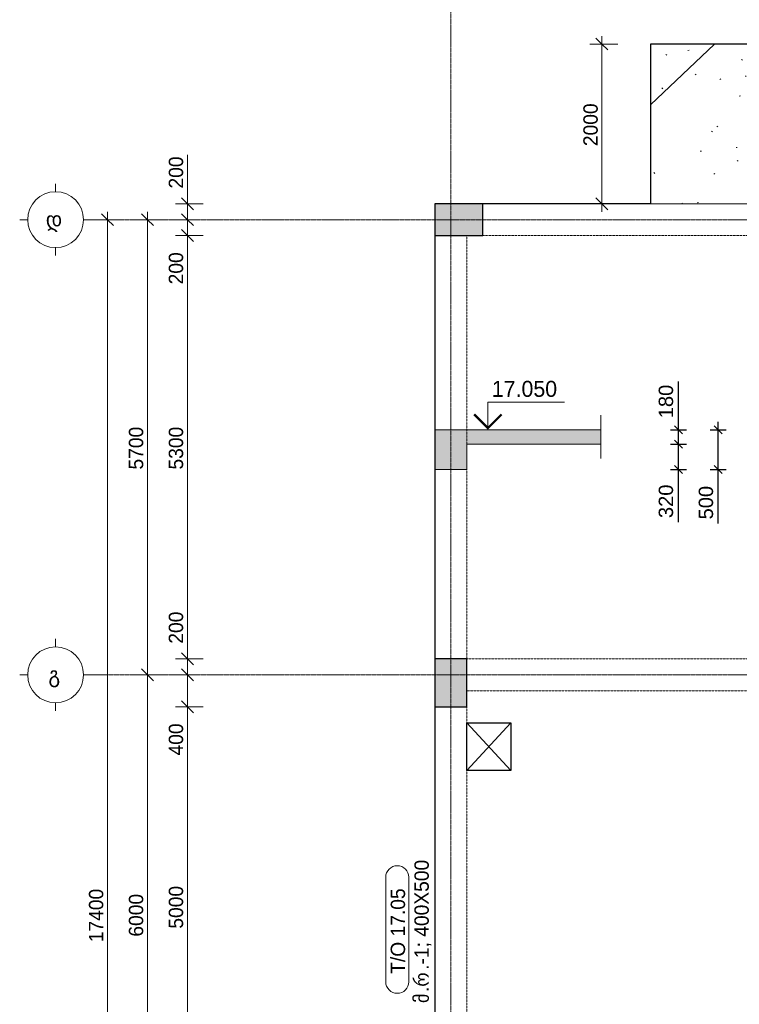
# Model space of a CAD drawing. Header units: millimetres. Extents: x -21500 to 4800, y -5900 to 33113.
# Tile 4 of 8: x -21500 to -12486, y 7574 to 19904. Entities that reach past the tile are written whole.
import ezdxf

# ---------------------------------------------------------------- set-up
doc = ezdxf.new("R2010")
doc.units = ezdxf.units.MM
for name, pattern in [('StructuralPlan-L05$0$Grid Line', [22.225, 12.7, -3.175, 3.175, -3.175]), ('StructuralPlan-L05$0$Hidden', [7.14375, 4.7625, -2.38125]), ('StructuralPlan-L05$0$Hidden 1_5', [2.2, 1.5, -0.7])]:
    doc.linetypes.add(name, pattern=pattern)
doc.layers.get('Defpoints').update_dxf_attribs({"color": 6})
for name, color, linetype, lineweight in [('S  - LINE', 7, 'Continuous', 15), ('S - DIM', 7, 'Continuous', 5), ('S - HATCH', 252, 'Continuous', 5), ('S - LINE', 7, 'Continuous', 20), ('S - TEXT', 7, 'Continuous', 9), ('StructuralPlan-L05$0$A-010-D_DIM', 7, 'Continuous', 5), ('StructuralPlan-L05$0$A-010-D_DIM-100', 7, 'Continuous', 5), ('StructuralPlan-L05$0$A-230-M_FLOOR', 7, 'Continuous', 30), ('StructuralPlan-L05$0$A-230-MH_FLOOR', 7, 'StructuralPlan-L05$0$Hidden', 15), ('StructuralPlan-L05$0$S-280-A_STRUCT_FRAME', 7, 'Continuous', 5), ('StructuralPlan-L05$0$S-280-M_COLUMN', 7, 'Continuous', 30), ('StructuralPlan-L05$0$S-280-M_COLUMN main', 7, 'Continuous', 30), ('StructuralPlan-L05$0$S-280-M_STRUCT_FRAME 4', 7, 'StructuralPlan-L05$0$Hidden 1_5', 5), ('StructuralPlan-L05$0$Z-030-M_GRID', 7, 'Continuous', 5), ('StructuralPlan-L05$0$Z-033_T_GRIDREF', 7, 'Continuous', 5)]:
    doc.layers.add(name, color=color, linetype=linetype, lineweight=lineweight)
doc.styles.add('Cubicon', font='Cubicon.ttf')
doc.styles.get("Standard").update_dxf_attribs({"font": 'arial.ttf'})
doc.styles.add('StructuralPlan-L05$0$Cubicon', font='Cubicon.ttf', dxfattribs={"height": 200})
doc.styles.add('StructuralPlan-L05$0$Cubicon_2', font='Cubicon.ttf', dxfattribs={"height": 180})
doc.styles.add('StructuralPlan-L05$0$Cubicon_4', font='Cubicon.ttf', dxfattribs={"height": 180})
doc.dimstyles.new('SPDS 100', dxfattribs={"dimscale": 100, "dimtxt": 1.8, "dimasz": 1, "dimexe": 1, "dimexo": 0.625, "dimtad": 1, "dimdec": 0, "dimrnd": 0.001, "dimtxsty": 'Standard', "dimblk": 'OBLIQUE', "dimcen": 2.5, "dimdle": 1, "dimadec": 0, "dimazin": 2, "dimtfac": 0.75, "dimtdec": 0, "dimtmove": 1, "dimatfit": 3, "dimldrblk": 'OBLIQUE', "dimfxl": 1, "dimfxlon": 1, "dimtolj": 1, "dimarcsym": 0})
doc.dimstyles.new('StructuralPlan-L05$0$CUB_DIM_1_8', dxfattribs={"dimscale": 304.8, "dimtxt": 181.601257, "dimasz": 0.492126, "dimexe": 0.492126, "dimexo": 0.0625, "dimgap": 0, "dimtad": 1, "dimdec": 0, "dimzin": 0, "dimdsep": 46, "dimtxsty": 'StructuralPlan-L05$0$Cubicon_2', "dimblk1": 'StructuralPlan-L05$0$_Oblique', "dimblk2": 'StructuralPlan-L05$0$_Oblique', "dimsah": 1, "dimcen": 0.09, "dimdle": 0.328084, "dimazin": 0, "dimtfac": 1, "dimtdec": 4, "dimtix": 1, "dimtmove": 0, "dimatfit": 3, "dimfxl": 0.656168, "dimfxlon": 1, "dimtvp": 1, "dimtolj": 1, "dimtzin": 0, "dimarcsym": 2})
doc.dimstyles.new('StructuralPlan-L05$0$CUB_DIM_1_8_1', dxfattribs={"dimscale": 304.8, "dimtxt": 181.601257, "dimasz": 0.492126, "dimexe": 0.492126, "dimexo": 0.0625, "dimgap": 0, "dimtad": 1, "dimdec": 0, "dimzin": 0, "dimdsep": 46, "dimtxsty": 'StructuralPlan-L05$0$Cubicon_2', "dimblk1": 'StructuralPlan-L05$0$_Oblique', "dimblk2": 'StructuralPlan-L05$0$_Oblique', "dimsah": 1, "dimcen": 0.09, "dimdle": 0.328084, "dimazin": 0, "dimtfac": 1, "dimtdec": 4, "dimtix": 1, "dimtmove": 1, "dimatfit": 3, "dimfxl": 0.656168, "dimfxlon": 1, "dimtvp": 1, "dimtolj": 1, "dimtzin": 0, "dimarcsym": 2})

# ---------------------------------------------------------------- blocks, each defined once
blk = doc.blocks.new('StructuralPlan-L05$0$Grid - 00_CUB_ღერძის თავი-752507-L05')
at = {"layer": 'StructuralPlan-L05$0$Z-033_T_GRIDREF'}
for p, q in [((0, 3.5), (0, 4.5)), ((-3.5, 0), (-4.5, 0)), ((3.5, 0), (4.5, 0)), ((0, -3.5), (0, -4.5))]:
    blk.add_line(p, q, dxfattribs=at)
blk.add_circle((0, 0), 3.5, dxfattribs=at)
blk = doc.blocks.new('StructuralPlan-L05$0$DIMBLOCK30-L05')
at = {"layer": 'StructuralPlan-L05$0$A-010-D_DIM-100', "transparency": 16777216}
for p, q in [((-20400, 17400), (-20600, 17400)), ((-20400, 17400), (-20475, 17475)), ((-20400, -100), (-20400, 17500)), ((-20400, 17400), (-20325, 17325)), ((-20400, 17400), (-20250, 17400)), ((-20400, 0), (-20475, 75)), ((-20400, 0), (-20600, 0)), ((-20400, 0), (-20325, -75)), ((-20400, 0), (-20250, 0))]:
    blk.add_line(p, q, dxfattribs=at)
at = {"layer": 'StructuralPlan-L05$0$A-010-D_DIM-100', "color": 0, "transparency": 16777216, "insert": (-20633, 8351), "char_height": 180, "width": 838.16, "attachment_point": 1, "rotation": 90, "line_spacing_factor": 0.931288, "style": 'StructuralPlan-L05$0$Cubicon_2'}
blk.add_mtext('17400', dxfattribs=at)
blk = doc.blocks.new('StructuralPlan-L05$0$_Oblique')
at = {"color": 0, "linetype": 'ByBlock', "lineweight": -2}
blk.add_line((-0.5, -0.5), (0.5, 0.5), dxfattribs=at)
blk = doc.blocks.new('StructuralPlan-L05$0$DIMBLOCK32-L05')
at = {"layer": 'StructuralPlan-L05$0$A-010-D_DIM-100', "transparency": 16777216}
for p, q in [((-19900, 11700), (-19975, 11775)), ((-19900, 11700), (-20100, 11700)), ((-19900, 5700), (-19900, 11700)), ((-19900, 11700), (-19825, 11625)), ((-19900, 11700), (-19750, 11700)), ((-19900, 5700), (-20100, 5700)), ((-19900, 5700), (-19975, 5775)), ((-19900, 5700), (-19825, 5625)), ((-19900, 5700), (-19750, 5700))]:
    blk.add_line(p, q, dxfattribs=at)
at = {"layer": 'StructuralPlan-L05$0$A-010-D_DIM-100', "color": 0, "transparency": 16777216, "insert": (-20133, 8421), "char_height": 180, "width": 670.53, "attachment_point": 1, "rotation": 90, "line_spacing_factor": 0.931288, "style": 'StructuralPlan-L05$0$Cubicon_2'}
blk.add_mtext('6000', dxfattribs=at)
blk = doc.blocks.new('StructuralPlan-L05$0$DIMBLOCK33-L05')
at = {"layer": 'StructuralPlan-L05$0$A-010-D_DIM-100', "transparency": 16777216}
for p, q in [((-19900, 17400), (-20100, 17400)), ((-19900, 17400), (-19975, 17475)), ((-19900, 11700), (-19900, 17500)), ((-19900, 17400), (-19825, 17325)), ((-19900, 17400), (-19750, 17400)), ((-19900, 11700), (-19975, 11775)), ((-19900, 11700), (-20100, 11700)), ((-19900, 11700), (-19825, 11625)), ((-19900, 11700), (-19750, 11700))]:
    blk.add_line(p, q, dxfattribs=at)
at = {"layer": 'StructuralPlan-L05$0$A-010-D_DIM-100', "color": 0, "transparency": 16777216, "insert": (-20133, 14271), "char_height": 180, "width": 670.53, "attachment_point": 1, "rotation": 90, "line_spacing_factor": 0.931288, "style": 'StructuralPlan-L05$0$Cubicon_2'}
blk.add_mtext('5700', dxfattribs=at)
blk = doc.blocks.new('StructuralPlan-L05$0$DIMBLOCK38-L05')
at = {"layer": 'StructuralPlan-L05$0$A-010-D_DIM-100', "transparency": 16777216}
for p, q in [((-19400, 11300), (-19475, 11375)), ((-19400, 11300), (-19550, 11300)), ((-19400, 6300), (-19400, 11300)), ((-19400, 11300), (-19325, 11225)), ((-19400, 11300), (-19200, 11300)), ((-19400, 6300), (-19550, 6300)), ((-19400, 6300), (-19475, 6375)), ((-19400, 6300), (-19325, 6225)), ((-19400, 6300), (-19200, 6300))]:
    blk.add_line(p, q, dxfattribs=at)
at = {"layer": 'StructuralPlan-L05$0$A-010-D_DIM-100', "color": 0, "transparency": 16777216, "insert": (-19633, 8521), "char_height": 180, "width": 670.53, "attachment_point": 1, "rotation": 90, "line_spacing_factor": 0.931288, "style": 'StructuralPlan-L05$0$Cubicon_2'}
blk.add_mtext('5000', dxfattribs=at)
blk = doc.blocks.new('StructuralPlan-L05$0$DIMBLOCK39-L05')
at = {"layer": 'StructuralPlan-L05$0$A-010-D_DIM-100', "transparency": 16777216}
for p, q in [((-19400, 11700), (-19475, 11775)), ((-19400, 11700), (-19600, 11700)), ((-19400, 11300), (-19400, 11700)), ((-19400, 11700), (-19325, 11625)), ((-19400, 11700), (-19250, 11700)), ((-19400, 11210), (-19400, 11500)), ((-19400, 11300), (-19475, 11375)), ((-19400, 11300), (-19550, 11300)), ((-19400, 11300), (-19325, 11225)), ((-19400, 11300), (-19200, 11300)), ((-19400, 10690), (-19400, 11210))]:
    blk.add_line(p, q, dxfattribs=at)
at = {"layer": 'StructuralPlan-L05$0$A-010-D_DIM-100', "color": 0, "transparency": 16777216, "insert": (-19633, 10690), "char_height": 180, "width": 502.9, "attachment_point": 1, "rotation": 90, "line_spacing_factor": 0.931288, "style": 'StructuralPlan-L05$0$Cubicon_2'}
blk.add_mtext('400', dxfattribs=at)
blk = doc.blocks.new('StructuralPlan-L05$0$DIMBLOCK40-L05')
at = {"layer": 'StructuralPlan-L05$0$A-010-D_DIM-100', "transparency": 16777216}
for p, q in [((-19400, 12510), (-19400, 11990)), ((-19400, 11900), (-19475, 11975)), ((-19400, 11990), (-19400, 11800)), ((-19400, 11900), (-19550, 11900)), ((-19400, 11700), (-19400, 11900)), ((-19400, 11900), (-19325, 11825)), ((-19400, 11900), (-19200, 11900)), ((-19400, 11700), (-19475, 11775)), ((-19400, 11700), (-19600, 11700)), ((-19400, 11700), (-19325, 11625)), ((-19400, 11700), (-19250, 11700))]:
    blk.add_line(p, q, dxfattribs=at)
at = {"layer": 'StructuralPlan-L05$0$A-010-D_DIM-100', "color": 0, "transparency": 16777216, "insert": (-19633, 12090), "char_height": 180, "width": 502.9, "attachment_point": 1, "rotation": 90, "line_spacing_factor": 0.931288, "style": 'StructuralPlan-L05$0$Cubicon_2'}
blk.add_mtext('200', dxfattribs=at)
blk = doc.blocks.new('StructuralPlan-L05$0$DIMBLOCK41-L05')
at = {"layer": 'StructuralPlan-L05$0$A-010-D_DIM-100', "transparency": 16777216}
for p, q in [((-19400, 17200), (-19475, 17275)), ((-19400, 17200), (-19550, 17200)), ((-19400, 11900), (-19400, 17200)), ((-19400, 17200), (-19325, 17125)), ((-19400, 17200), (-19200, 17200)), ((-19400, 11900), (-19475, 11975)), ((-19400, 11900), (-19550, 11900)), ((-19400, 11900), (-19325, 11825)), ((-19400, 11900), (-19200, 11900))]:
    blk.add_line(p, q, dxfattribs=at)
at = {"layer": 'StructuralPlan-L05$0$A-010-D_DIM-100', "color": 0, "transparency": 16777216, "insert": (-19633, 14271), "char_height": 180, "width": 670.53, "attachment_point": 1, "rotation": 90, "line_spacing_factor": 0.931288, "style": 'StructuralPlan-L05$0$Cubicon_2'}
blk.add_mtext('5300', dxfattribs=at)
blk = doc.blocks.new('StructuralPlan-L05$0$DIMBLOCK42-L05')
at = {"layer": 'StructuralPlan-L05$0$A-010-D_DIM-100', "transparency": 16777216}
for p, q in [((-19400, 17400), (-19600, 17400)), ((-19400, 17400), (-19475, 17475)), ((-19400, 17200), (-19400, 17400)), ((-19400, 17400), (-19325, 17325)), ((-19400, 17400), (-19250, 17400)), ((-19400, 17200), (-19475, 17275)), ((-19400, 17110), (-19400, 17300)), ((-19400, 17200), (-19550, 17200)), ((-19400, 17200), (-19325, 17125)), ((-19400, 17200), (-19200, 17200)), ((-19400, 16590), (-19400, 17110))]:
    blk.add_line(p, q, dxfattribs=at)
at = {"layer": 'StructuralPlan-L05$0$A-010-D_DIM-100', "color": 0, "transparency": 16777216, "insert": (-19633, 16590), "char_height": 180, "width": 502.9, "attachment_point": 1, "rotation": 90, "line_spacing_factor": 0.931288, "style": 'StructuralPlan-L05$0$Cubicon_2'}
blk.add_mtext('200', dxfattribs=at)
blk = doc.blocks.new('StructuralPlan-L05$0$DIMBLOCK43-L05')
at = {"layer": 'StructuralPlan-L05$0$A-010-D_DIM-100', "transparency": 16777216}
for p, q in [((-19400, 18210), (-19400, 17690)), ((-19400, 17600), (-19475, 17675)), ((-19400, 17400), (-19400, 17700)), ((-19400, 17690), (-19400, 17500)), ((-19400, 17600), (-19550, 17600)), ((-19400, 17600), (-19325, 17525)), ((-19400, 17600), (-19200, 17600)), ((-19400, 17400), (-19600, 17400)), ((-19400, 17400), (-19475, 17475)), ((-19400, 17400), (-19325, 17325)), ((-19400, 17400), (-19250, 17400))]:
    blk.add_line(p, q, dxfattribs=at)
at = {"layer": 'StructuralPlan-L05$0$A-010-D_DIM-100', "color": 0, "transparency": 16777216, "insert": (-19633, 17790), "char_height": 180, "width": 502.9, "attachment_point": 1, "rotation": 90, "line_spacing_factor": 0.931288, "style": 'StructuralPlan-L05$0$Cubicon_2'}
blk.add_mtext('200', dxfattribs=at)
blk = doc.blocks.new('StructuralPlan-L05$0$00_CUB_რიგელის თეგი_ზედა ნიშნული_კვეთი_მარკირება - მარკირება-კვეთი-ნიშნული-1405924-L05')
at = {"layer": 'StructuralPlan-L05$0$S-280-A_STRUCT_FRAME'}
for p, q in [((6.54, 3.05), (-6.54, 3.05)), ((-6.54, 0.16), (6.54, 0.16))]:
    blk.add_line(p, q, dxfattribs=at)
for centre, start, end in [((-6.54, 1.6), 90, 270), ((6.54, 1.6), 270, 90)]:
    blk.add_arc(centre, 1.45, start, end, dxfattribs=at)
blk = doc.blocks.new('StructuralPlan-L05$0$DIMBLOCK59-L05')
at = {"layer": 'StructuralPlan-L05$0$A-010-D_DIM-100', "transparency": 16777216}
for p, q in [((-14207, 19600), (-14282, 19675)), ((-14207, 19700), (-14207, 17500)), ((-14207, 19600), (-14357, 19600)), ((-14207, 19600), (-14132, 19525)), ((-14207, 19600), (-14007, 19600)), ((-14207, 17600), (-14282, 17675)), ((-14207, 17600), (-14357, 17600)), ((-14207, 17600), (-14132, 17525)), ((-14207, 17600), (-14007, 17600))]:
    blk.add_line(p, q, dxfattribs=at)
at = {"layer": 'StructuralPlan-L05$0$A-010-D_DIM-100', "color": 0, "transparency": 16777216, "insert": (-14440, 18321), "char_height": 180, "width": 670.53, "attachment_point": 1, "rotation": 90, "line_spacing_factor": 0.931288, "style": 'StructuralPlan-L05$0$Cubicon_2'}
blk.add_mtext('2000', dxfattribs=at)
blk = doc.blocks.new('A$C48b6c5dc')
at = {"layer": 'S - HATCH', "lineweight": 0, "transparency": 33554684}
h = blk.add_hatch(dxfattribs=at)
h.set_pattern_fill('FP_7', color=256, scale=3.567164, angle=-135, style=0, pattern_type=2)
h.set_pattern_definition([(43.548, (-111060.8, -68268.5), (-1382.423, 1454.328), []), (48.548, (-111060.8, -68268.5), (1914.067, -216.457), [200.653, -2207.183]), (353.548, (-111060.8, -68268.5), (-320.1, 2021.156), [160.522, -1765.746]), (99, (-110901.3, -68286.5), (1593.953, 1804.714), [170.528, -1875.818]), (44.733, (-111047.3, -67733.6), (2843.137, -514.994), [300.98, -3310.774]), (95.184, (-110810.4, -67776.5), (2565.79, 2541.947), [255.794, -2813.726]), (349.733, (-111047.3, -67733.6), (2565.77, 2541.965), [240.784, -2648.62]), (19.548, (-110783.2, -67874.1), (1569.14, -1117.276), [200.653, -2207.183]), (324.548, (-110783.2, -67874.1), (699.908, 1922.927), [160.522, -1765.746]), (70, (-110652.5, -67967.2), (2269.045, 805.675), [170.528, -1875.818]), (36.048, (-111060.84, -68268.5), (36.7263, 593.0033), [14.95, -1147.9456, 14.95, -1180.05, -1181.623]), (36.048, (-111060.84, -68268.5), (36.7263, 593.0033), [-2357.8956, 14.95, -1166.673]), (6.048, (-111060.84, -68268.5), (486.881, 691.3504), [14.95, -666.3784, 14.95, -1121.192, -450.3545]), (6.048, (-111060.84, -68268.5), (486.881, 691.3504), [-1817.47, 14.95, -435.4045]), (326.048, (-111458.45, -68258.43), (950.791, -64.3417), [14.95, -430.9455, 14.95, -1376.244, -1846.0075]), (326.048, (-111458.45, -68258.43), (950.791, -64.3417), [-1837.0896, 14.95, -1831.0575]), (316.048, (-111636.75, -68253.9), (1044.3507, 152.131), [14.95, -564.714, 14.95, -908.9456, -1310.933]), (316.048, (-111636.75, -68253.9), (1044.3507, 152.131), [-1503.56, 14.95, -1295.983])])
h.paths.add_polyline_path([(-400, 17600), (-400, 19600), (-13600, 19600), (-13600, 17600)])
blk = doc.blocks.new('_Oblique')
at = {"color": 0, "linetype": 'ByBlock', "lineweight": -2}
blk.add_line((-0.5, -0.5), (0.5, 0.5), dxfattribs=at)
blk = doc.blocks.new('*D9')
at = {"layer": 'Defpoints', "color": 0, "transparency": 16777216}
for p in [(-14220, 14590), (-13250, 14590), (-15900, 14270)]:
    blk.add_point(p, dxfattribs=at)
at = {"layer": 'S - DIM', "color": 0, "lineweight": -2, "transparency": 16777216}
for p, q in [((-13250, 14170), (-13250, 14690)), ((-13350, 14590), (-13150, 14590)), ((-13350, 14270), (-13150, 14270)), ((-13250, 13612), (-13250, 14270))]:
    blk.add_line(p, q, dxfattribs=at)
at = {"layer": 'S - DIM', "color": 0, "lineweight": -2, "transparency": 16777216, "xscale": 100, "yscale": 100, "zscale": 100}
for p, rotation in [((-13250, 14590), 90), ((-13250, 14270), 270)]:
    blk.add_blockref('_Oblique', p, dxfattribs=dict(at, rotation=rotation))
at = {"layer": 'S - DIM', "color": 0, "transparency": 16777216, "insert": (-13405, 13873), "char_height": 180, "attachment_point": 5, "rotation": 90, "bg_fill": 3, "box_fill_scale": 1.1, "bg_fill_color": 256, "bg_fill_true_color": 13158600, "bg_fill_transparency": 0}
blk.add_mtext('\\A1;320', dxfattribs=at)
blk = doc.blocks.new('*D10')
at = {"layer": 'Defpoints', "color": 0, "transparency": 16777216}
for p in [(-14220, 14770), (-14220, 14590), (-13250, 14590)]:
    blk.add_point(p, dxfattribs=at)
at = {"layer": 'S - DIM', "color": 0, "lineweight": -2, "transparency": 16777216}
for p, q in [((-13250, 14770), (-13250, 15375)), ((-13250, 14590), (-13250, 14870)), ((-13350, 14770), (-13150, 14770)), ((-13350, 14590), (-13150, 14590))]:
    blk.add_line(p, q, dxfattribs=at)
at = {"layer": 'S - DIM', "color": 0, "lineweight": -2, "transparency": 16777216, "xscale": 100, "yscale": 100, "zscale": 100}
for p, rotation in [((-13250, 14770), 90), ((-13250, 14590), 270)]:
    blk.add_blockref('_Oblique', p, dxfattribs=dict(at, rotation=rotation))
at = {"layer": 'S - DIM', "color": 0, "transparency": 16777216, "insert": (-13405, 15123), "char_height": 180, "attachment_point": 5, "rotation": 90, "bg_fill": 3, "box_fill_scale": 1.1, "bg_fill_color": 256, "bg_fill_true_color": 13158600, "bg_fill_transparency": 0}
blk.add_mtext('\\A1;180', dxfattribs=at)
blk = doc.blocks.new('*D11')
at = {"layer": 'Defpoints', "color": 0, "transparency": 16777216}
for p in [(-14220, 14770), (-12750, 14770), (-15900, 14270)]:
    blk.add_point(p, dxfattribs=at)
at = {"layer": 'S - DIM', "color": 0, "lineweight": -2, "transparency": 16777216}
for p, q in [((-12750, 14170), (-12750, 14870)), ((-12850, 14770), (-12650, 14770)), ((-12850, 14270), (-12650, 14270)), ((-12750, 13595), (-12750, 14270))]:
    blk.add_line(p, q, dxfattribs=at)
at = {"layer": 'S - DIM', "color": 0, "lineweight": -2, "transparency": 16777216, "xscale": 100, "yscale": 100, "zscale": 100}
for p, rotation in [((-12750, 14770), 90), ((-12750, 14270), 270)]:
    blk.add_blockref('_Oblique', p, dxfattribs=dict(at, rotation=rotation))
at = {"layer": 'S - DIM', "color": 0, "transparency": 16777216, "insert": (-12904, 13856), "char_height": 180, "attachment_point": 5, "rotation": 90, "bg_fill": 3, "box_fill_scale": 1.1, "bg_fill_color": 256, "bg_fill_true_color": 13158600, "bg_fill_transparency": 0}
blk.add_mtext('\\A1;500', dxfattribs=at)
blk = doc.blocks.new('StructuralPlan-L05')
at = {"layer": 'StructuralPlan-L05$0$S-280-M_COLUMN main', "true_color": 0xa4a4a4}
for points in [[(-15700, 17200), (-15700, 17600), (-16300, 17600), (-16300, 17200)], [(-15900, 11300), (-15900, 11900), (-16300, 11900), (-16300, 11300)]]:
    blk.add_hatch(color=253, dxfattribs=at).paths.add_polyline_path(points)
at = {"lineweight": 30}
for p, q in [((-15900, 11100), (-15350, 10500)), ((-15900, 10500), (-15350, 11100))]:
    blk.add_line(p, q, dxfattribs=at)
at = {"layer": 'StructuralPlan-L05$0$A-230-M_FLOOR'}
for p, q in [((-400, 19600), (-13600, 19600)), ((-13600, 19600), (-13600, 17600)), ((-13600, 17600), (-15700, 17600)), ((-16300, 17200), (-16300, 11900)), ((-16300, 11300), (-16300, 6300)), ((-15900, 10500), (-15900, 11100)), ((-15900, 11100), (-15350, 11100)), ((-15350, 11100), (-15350, 10500)), ((-15350, 10500), (-15900, 10500))]:
    blk.add_line(p, q, dxfattribs=at)
at = {"layer": 'StructuralPlan-L05$0$A-230-MH_FLOOR'}
blk.add_line((-10450, 17600), (-13600, 17600), dxfattribs=at)
at = {"layer": 'StructuralPlan-L05$0$S-280-M_COLUMN'}
for p, q in [((-15700, 17600), (-16300, 17600)), ((-16300, 17600), (-16300, 17200)), ((-15700, 17200), (-15700, 17600)), ((-16300, 17200), (-15700, 17200)), ((-15900, 11900), (-16300, 11900)), ((-16300, 11900), (-16300, 11300)), ((-15900, 11300), (-15900, 11900)), ((-16300, 11300), (-15900, 11300))]:
    blk.add_line(p, q, dxfattribs=at)
at = {"layer": 'StructuralPlan-L05$0$S-280-M_STRUCT_FRAME 4'}
for p, q in [((-15900, 17200), (-15900, 11900)), ((-15700, 17200), (-10450, 17200)), ((-15900, 11900), (-10250, 11900)), ((-10250, 11500), (-15900, 11500)), ((-15900, 11300), (-15900, 11100)), ((-15900, 10500), (-15900, 7350))]:
    blk.add_line(p, q, dxfattribs=at)
at = {"layer": 'StructuralPlan-L05$0$Z-030-M_GRID', "linetype": 'StructuralPlan-L05$0$Grid Line'}
for p, q in [((-16100, 22400), (-16100, -5000)), ((3900, 17400), (-20600, 17400)), ((3900, 11700), (-20600, 11700))]:
    blk.add_line(p, q, dxfattribs=at)
at = {"layer": 'StructuralPlan-L05$0$S-280-A_STRUCT_FRAME', "xscale": 99.99999999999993, "yscale": 99.99999999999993, "zscale": 99.99999999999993, "rotation": 89.99999999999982}
blk.add_blockref('StructuralPlan-L05$0$00_CUB_რიგელის თეგი_ზედა ნიშნული_კვეთი_მარკირება - მარკირება-კვეთი-ნიშნული-1405924-L05', (-16610.7, 8510.3), dxfattribs=at)
at = {"layer": 'StructuralPlan-L05$0$Z-033_T_GRIDREF', "xscale": 99.99999999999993, "yscale": 99.99999999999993, "zscale": 99.99999999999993, "rotation": 89.99999999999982}
for p in [(-21050, 17400), (-21050, 11700)]:
    blk.add_blockref('StructuralPlan-L05$0$Grid - 00_CUB_ღერძის თავი-752507-L05', p, dxfattribs=at)
at = {"layer": 'StructuralPlan-L05$0$S-280-A_STRUCT_FRAME', "char_height": 180, "attachment_point": 1, "rotation": 90}
for s, insert, width, style in [('.-1; 400X500', (-16556.1, 8005.2), 1715.611, 'StructuralPlan-L05$0$Cubicon_2'), ('T/O 17.05', (-16853.1, 7955.5), 1330.801, 'StructuralPlan-L05$0$Cubicon_2'), ('\\fCubicon|b0|i0|c254|p2|;რ', (-16556.1, 7793.5), 256.54, 'StructuralPlan-L05$0$Cubicon_4'), ('\\fCubicon|b0|i0|c254|p2|;მ', (-16556.1, 7588.5), 168.354, 'StructuralPlan-L05$0$Cubicon_4'), ('\\fCubicon|b0|i0|c204|p2|;.', (-16556.1, 7727.4), 80.169, 'StructuralPlan-L05$0$Cubicon_2')]:
    blk.add_mtext(s, dxfattribs=dict(at, insert=insert, width=width, style=style))
at = {"layer": 'StructuralPlan-L05$0$Z-033_T_GRIDREF', "char_height": 200, "attachment_point": 1, "style": 'StructuralPlan-L05$0$Cubicon'}
for s, insert, width in [('\\fCubicon|b0|i0|c254|p2|;დ', (-21173.4, 17507.1), 296.624), ('\\fCubicon|b0|i0|c254|p2|;გ', (-21139.9, 11807.1), 216.456)]:
    blk.add_mtext(s, dxfattribs=dict(at, insert=insert, width=width))
at = {"layer": 'StructuralPlan-L05$0$A-010-D_DIM'}
for base, p1, p2, override, picture, middle in [((-14206.7, 17600), (-14006.7, 19600), (-14006.7, 17600), {"dimpost": '<>', "dimfxl": 2000}, 'StructuralPlan-L05$0$DIMBLOCK59-L05', (-14298.5, 18600)), ((-20400, 17400), (-20600, 0), (-20600, 17400), {"dimpost": '<>', "dimfxl": 17399.999996}, 'StructuralPlan-L05$0$DIMBLOCK30-L05', (-20491.8, 8700)), ((-19900, 17400), (-20100, 11700), (-20100, 17400), {"dimpost": '<>', "dimfxl": 5699.999917}, 'StructuralPlan-L05$0$DIMBLOCK33-L05', (-19991.8, 14550)), ((-19400, 17200), (-19200, 11900), (-19200, 17200), {"dimpost": '<>', "dimfxl": 5300}, 'StructuralPlan-L05$0$DIMBLOCK41-L05', (-19491.9, 14550)), ((-19900, 11700), (-20100, 5700), (-20100, 11700), {"dimpost": '<>', "dimfxl": 6000}, 'StructuralPlan-L05$0$DIMBLOCK32-L05', (-19991.8, 8700)), ((-19400, 11300), (-19200, 6300), (-19200, 11300), {"dimpost": '<>', "dimfxl": 4999.999917}, 'StructuralPlan-L05$0$DIMBLOCK38-L05', (-19491.8, 8800))]:
    dim = blk.add_linear_dim(base=base, p1=p1, p2=p2, angle=90, dimstyle='StructuralPlan-L05$0$CUB_DIM_1_8', override=override, dxfattribs=at)
    dim.commit()
    dim.dimension.update_dxf_attribs({"geometry": picture, "text_midpoint": middle})
for base, p1, p2, override, picture, middle in [((-19400, 17600), (-19600, 17400), (-19200, 17600), {"dimpost": '<>', "dimfxl": 447.213595}, 'StructuralPlan-L05$0$DIMBLOCK43-L05', (-19513.1, 18041.9)), ((-19400, 17400), (-19200, 17200), (-19600, 17400), {"dimpost": '<>', "dimfxl": 447.213595}, 'StructuralPlan-L05$0$DIMBLOCK42-L05', (-19513.1, 16841.9)), ((-19400, 11900), (-19600, 11700), (-19200, 11900), {"dimpost": '<>', "dimfxl": 447.213558}, 'StructuralPlan-L05$0$DIMBLOCK40-L05', (-19513.1, 12341.9)), ((-19400, 11700), (-19200, 11300), (-19600, 11700), {"dimpost": '<>', "dimfxl": 565.685484}, 'StructuralPlan-L05$0$DIMBLOCK39-L05', (-19513.1, 10941.9))]:
    dim = blk.add_linear_dim(base=base, p1=p1, p2=p2, angle=90, dimstyle='StructuralPlan-L05$0$CUB_DIM_1_8_1', override=override, dxfattribs=at)
    dim.commit()
    dim.dimension.update_dxf_attribs({"geometry": picture, "text_midpoint": middle, "dimtype": 128, "text_rotation": 90})

msp = doc.modelspace()

# ---------------------------------------------------------------- hatches: boundary and pattern name
at = {"layer": 'S - HATCH'}
h = msp.add_hatch(color=0, dxfattribs=at)
h.dxf.hatch_style = 1
h.paths.add_polyline_path([(-16300, 14270), (-15900, 14270), (-15900, 14590), (-14220.3, 14590), (-14220.3, 14770), (-16300, 14770), (-16300, 14590)])

# ---------------------------------------------------------------- linework, layer by layer
at = {"layer": 'S  - LINE'}
msp.add_lwpolyline([(-14220.3, 14950), (-14220.3, 14410)], dxfattribs=at)
msp.add_lwpolyline([(-16300, 14270), (-15900, 14270), (-15900, 14590), (-14220.3, 14590), (-14220.3, 14770), (-16300, 14770), (-16300, 14590), (-16300, 14270)], close=True, dxfattribs=at)
at = {"layer": 'S - TEXT'}
msp.add_line((-15882.1, 14770), (-15388.2, 14770), dxfattribs=at)
msp.add_lwpolyline([(-15635.2, 14770), (-15635.2, 15113.2), (-14677.6, 15113.2)], dxfattribs=at)
at = {"layer": 'S - TEXT', "const_width": 27.5}
msp.add_lwpolyline([(-15806.8, 14961), (-15635.2, 14789.4), (-15463.6, 14961)], dxfattribs=at)

# ---------------------------------------------------------------- block references
at = {"layer": 'S - HATCH', "lineweight": 0}
msp.add_blockref('A$C48b6c5dc', (0, 0), dxfattribs=at)
at = {"layer": 'S - LINE'}
msp.add_blockref('StructuralPlan-L05', (0, 0), dxfattribs=at)

# ---------------------------------------------------------------- texts
at = {"layer": 'S - TEXT', "transparency": 33554684, "insert": (-15177.6, 15113.2), "char_height": 200, "attachment_point": 5, "style": 'Cubicon'}
msp.add_mtext('17.050\\P ', dxfattribs=at)

# ---------------------------------------------------------------- next in the draw order: dimensions: what is measured, and where the dimension line sits
at = {"layer": 'S - DIM'}
dim = msp.add_linear_dim(base=(-13250.3, 14590), p1=(-15900, 14270), p2=(-14220.3, 14590), angle=270, dimstyle='SPDS 100', override={"dimtfill": 1}, dxfattribs=at)
dim.commit()
dim.dimension.update_dxf_attribs({"geometry": '*D9', "text_midpoint": (-13250.3, 13873.4), "dimtype": 160})

# ---------------------------------------------------------------- next in the draw order: dimensions: what is measured, and where the dimension line sits
dim = msp.add_linear_dim(base=(-13250.3, 14590), p1=(-14220.3, 14770), p2=(-14220.3, 14590), angle=90, dimstyle='SPDS 100', override={"dimtmove": 0, "dimtfill": 1}, dxfattribs=at)
dim.commit()
dim.dimension.update_dxf_attribs({"geometry": '*D10', "text_midpoint": (-13250.3, 15122.6), "dimtype": 160})

# ---------------------------------------------------------------- next in the draw order: dimensions: what is measured, and where the dimension line sits
dim = msp.add_linear_dim(base=(-12750, 14770), p1=(-15900, 14270), p2=(-14220.3, 14770), angle=90, dimstyle='SPDS 100', override={"dimtfill": 1}, dxfattribs=at)
dim.commit()
dim.dimension.update_dxf_attribs({"geometry": '*D11', "text_midpoint": (-12700, 13856.5), "dimtype": 160})

doc.saveas('drawing.dxf')
